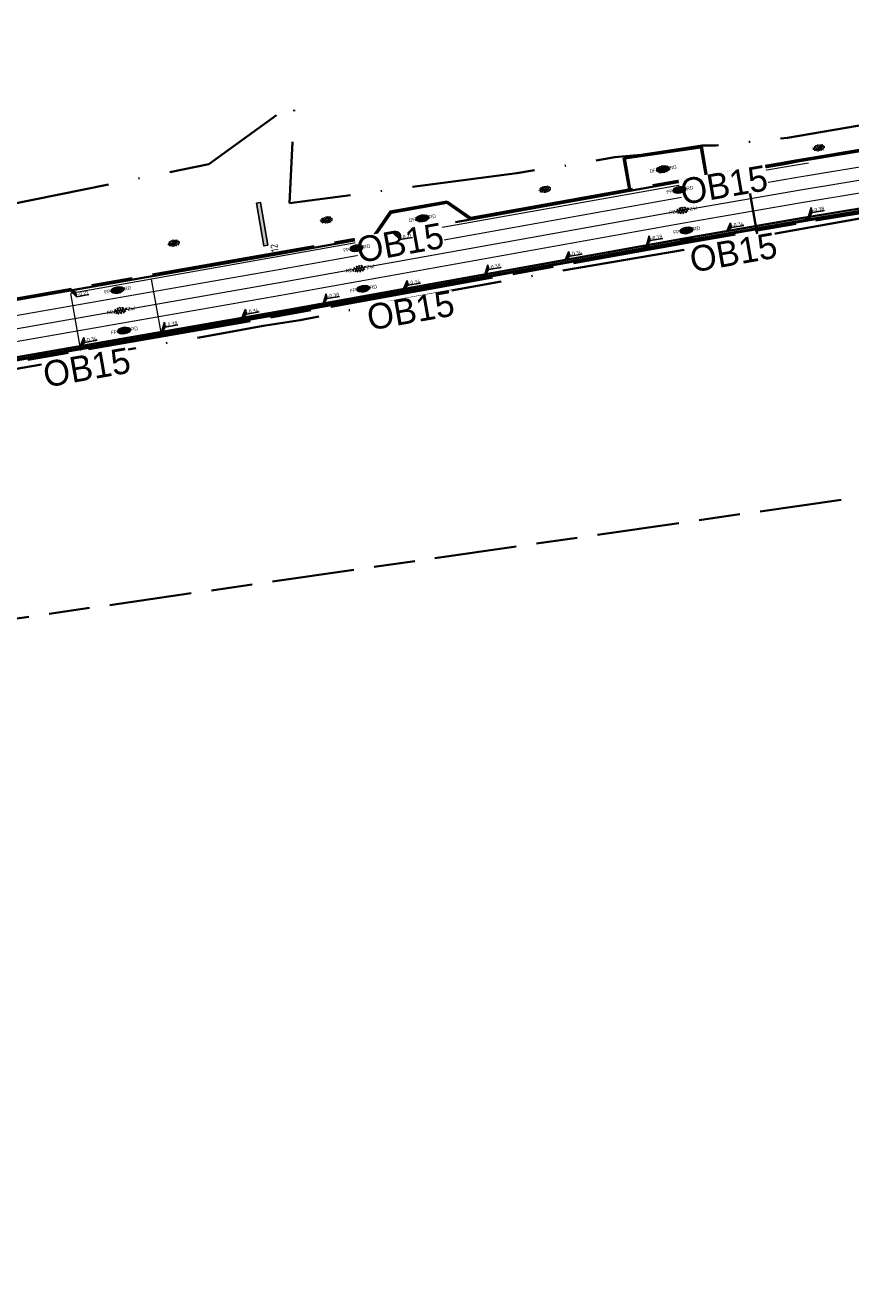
# Model space of a CAD drawing. Header units: metres. Extents: x 0 to 269924, y 0 to 933292.
# Tile 164 of 247: x 134649 to 134730, y 466502 to 466625. Entities that reach past the tile are written whole.
import ezdxf
from ezdxf import colors
from ezdxf.entities.mleader import LeaderData, LeaderLine
from ezdxf.enums import TextEntityAlignment as Align
from ezdxf.math import Vec2, Vec3

# ---------------------------------------------------------------- set-up
doc = ezdxf.new("R2018")
doc.units = ezdxf.units.M
for name, pattern in [('VH-OPSLUITBAND_100X200', [16, 8, -2, 4, -2]), ('VH-OPSLUITBAND_150X250', [24, 16, -2, 4, -2]), ('VW-1-1_STREEP', [2, 1, -1]), ('XX-HIDDEN', [4, 2, -2]), ('XX-PROJECTGRENS', [18, 12, -3, 0, -3])]:
    doc.linetypes.add(name, pattern=pattern)
for name, color, linetype, lineweight, true_color in [('B-WE-MO-ONDERZOEK_SLEUF-S', 30, 'Continuous', 25, 0xff7f00), ('N-WE-GR-GRAS-S', 7, 'Continuous', 18, 0x00a500), ('N-WE-RI-HWA_KOLK-S', 150, 'Continuous', 25, 0x007fff)]:
    doc.layers.add(name, color=color, linetype=linetype, lineweight=lineweight, true_color=true_color)
for name, color, linetype, lineweight in [('N-WE-KG-GRENS_PROJECT-G', 7, 'XX-PROJECTGRENS', 35), ('N-WE-VH-GOOT-S', 170, 'Continuous', 18), ('N-WE-VH-GOOT_STRAATBAKSTEEN-G', 170, 'Continuous', 35), ('N-WE-VH-KANTOPSLUITING-T18', 10, 'Continuous', 18), ('N-WE-VH-KANTOPSLUITING_OPSLUITBAND_100X200-G', 150, 'VH-OPSLUITBAND_100X200', 35), ('N-WE-VH-KANTOPSLUITING_OPSLUITBAND_150X250-G', 150, 'VH-OPSLUITBAND_150X250', 35), ('N-WE-VH-KANTOPSLUITING_VOORKANTBAND-G', 50, 'Continuous', 35), ('N-WE-VH-MATERIAALGRENS-G', 7, 'XX-HIDDEN', 35), ('N-WE-VH-VERHARDING-T18', 10, 'Continuous', 18), ('N-WE-VH-VERHARDING_ASFALT-S', 7, 'Continuous', 18), ('N-WE-VH-VERHARDING_STRAATBAKSTEEN-S', 7, 'Continuous', 18), ('N-WE-VW-MARKERING_LANGS_STREEP_11_010-G', 7, 'VW-1-1_STREEP', 13), ('X-XX-AL-HOOGTELABEL-S', 7, 'Continuous', 25)]:
    doc.layers.add(name, color=color, linetype=linetype, lineweight=lineweight)
doc.layers.add('X-XX-AL-HULPLIJN-G', color=30, linetype='Continuous', lineweight=18, plot=False)
doc.styles.add('NLCS-ISO', font='NLCS-ISO.ttf')
doc.styles.add('NLCS-ISO-M200-T18', font='NLCS-ISO.ttf', dxfattribs={"height": 0.36})
doc.styles.get("Standard").update_dxf_attribs({"font": 'romand.shx'})

# ---------------------------------------------------------------- blocks, each defined once
blk = doc.blocks.new('*U40')
h = blk.add_hatch(color=252)
h.dxf.hatch_style = 1
h.paths.add_polyline_path([(-3.33, -1), (17.83, -1), (17.83, 1), (-3.33, 1)])
at = {"flags": 128}
blk.add_lwpolyline([(-3.33, -1), (17.83, -1), (17.83, 1), (-3.33, 1)], close=True, dxfattribs=at)
blk = doc.blocks.new('*U141')
at = {"lineweight": 30, "flags": 106}
blk.add_attdef('OB', text='', height=0.36, dxfattribs=at).set_placement((0, 0.1), align=Align.BOTTOM_CENTER)
blk = doc.blocks.new('*U672')
for p, q in [((2.42, -1.19), (0, 0)), ((0, 0), (2.33, -3.59)), ((2.33, -3.59), (2.42, -1.19)), ((8.53, -3.82), (2.33, -3.59))]:
    blk.add_line(p, q)
blk.add_solid([(2.42, -1.19), (0, 0), (2.33, -3.59)])
at = {"style": 'NLCS-ISO'}
blk.add_attdef('...', text='', height=1.8, rotation=357.87366, dxfattribs=at).set_placement((5.41, -4.13), align=Align.BOTTOM_CENTER)
blk = doc.blocks.new('*U379')
for p, q in [((2.42, -1.19), (0, 0)), ((0, 0), (2.34, -3.59)), ((2.34, -3.59), (2.42, -1.19)), ((8.54, -3.81), (2.34, -3.59))]:
    blk.add_line(p, q)
blk.add_solid([(2.42, -1.19), (0, 0), (2.34, -3.59)])
at = {"style": 'NLCS-ISO'}
blk.add_attdef('...', text='', height=1.8, rotation=357.99995, dxfattribs=at).set_placement((5.42, -4.12), align=Align.BOTTOM_CENTER)
blk = doc.blocks.new('SVH-GOOT_SYMBOOL-SO')
at = {"color": 7, "linetype": 'Continuous'}
for p, q in [((-0.206, 2.137), (-0.206, -2.217)), ((0, 2.669), (0, -2.669)), ((0.2, 3.125), (0.2, -3.359))]:
    blk.add_line(p, q, dxfattribs=at)
at = {"style": 'NLCS-ISO'}
blk.add_attdef('MATERIAAL', text='', height=1.8, dxfattribs=at).set_placement((-1.098, 0), align=Align.MIDDLE_RIGHT)
blk.add_attdef('KLEUR', text='', height=1.8, dxfattribs=at).set_placement((1.1, 0), align=Align.MIDDLE_LEFT)
blk = doc.blocks.new('*U129')
for p, q in [((2.63, 5.01), (0, 0)), ((0, 0), (2.55, 2.62)), ((2.55, 2.62), (2.63, 5.01)), ((8.75, 2.41), (2.55, 2.62))]:
    blk.add_line(p, q)
blk.add_solid([(2.63, 5.01), (0, 0), (2.55, 2.62)])
at = {"style": 'NLCS-ISO'}
blk.add_attdef('...', text='', height=1.8, rotation=358.13779, dxfattribs=at).set_placement((5.63, 2.1), align=Align.BOTTOM_CENTER)
blk = doc.blocks.new('N-SRI-KOLK_STRAAT_450X300-SO')
h = blk.add_hatch(color=256)
h.dxf.hatch_style = 1
h.paths.add_polyline_path([(0, 0), (-1.125, 0.75), (-1.125, -0.75)])
h.paths.add_polyline_path([(1.125, -0.75), (1.125, 0.75), (0, 0)])
for p, q in [((-1.125, -0.75), (1.125, 0.75)), ((1.125, -0.75), (-1.125, 0.75))]:
    blk.add_line(p, q)
at = {"flags": 128}
blk.add_lwpolyline([(-1.125, -0.75), (1.125, -0.75), (1.125, 0.75), (-1.125, 0.75)], close=True, dxfattribs=at)
blk = doc.blocks.new('*U671')
for p, q in [((2.6, 3.66), (0, 0)), ((0, 0), (2.51, 1.26)), ((2.51, 1.26), (2.6, 3.66)), ((8.71, 1.03), (2.51, 1.26))]:
    blk.add_line(p, q)
blk.add_solid([(2.6, 3.66), (0, 0), (2.51, 1.26)])
at = {"style": 'NLCS-ISO'}
blk.add_attdef('...', text='', height=1.8, rotation=357.87366, dxfattribs=at).set_placement((5.59, 0.73), align=Align.BOTTOM_CENTER)
blk = doc.blocks.new('SVH-ASFALT_KL-SO')
at = {"ltscale": 0.1}
for p, q in [((-3.32, -0.4), (-2.47, 1.08)), ((-1.25, -1.65), (-2.73, 0.92)), ((-2.51, -1.23), (-0.92, 1.53)), ((0.09, -1.73), (-1.71, 1.38)), ((-1.45, -1.61), (0.37, 1.54)), ((1.26, -1.54), (-0.53, 1.56)), ((-0.24, -1.74), (1.52, 1.29)), ((2.29, -1.09), (0.8, 1.48)), ((1.15, -1.58), (2.49, 0.75)), ((2.91, 0.06), (2.53, 0.71)), ((-2.96, -0.91), (-3.37, -0.2))]:
    blk.add_line(p, q, dxfattribs=at)
at = {"style": 'NLCS-ISO'}
blk.add_attdef('FUNCTIE_VERHARDING', text='', height=1.8, dxfattribs=at).set_placement((-3.62, -0.09), align=Align.MIDDLE_RIGHT)
blk.add_attdef('KLEUR', text='', height=1.8, dxfattribs=at).set_placement((3.17, -0.09), align=Align.MIDDLE_LEFT)
at = {"style": 'NLCS-ISO', "flags": 1}
blk.add_attdef('FUNCTIE', text='', height=1.8, dxfattribs=at).set_placement((0.12, -3.58), align=Align.MIDDLE_CENTER)
blk = doc.blocks.new('SVH-ASFALT_FP_KL-SO')
at = {"true_color": 0xa50000}
h = blk.add_hatch(color=14, dxfattribs=at)
h.dxf.hatch_style = 1
edge = h.paths.add_edge_path()
edge.add_ellipse((0, 0), major_axis=(0.631, 0), ratio=0.525613, start_angle=0, end_angle=360)
at = {"ltscale": 0.1}
for p, q in [((-0.62, -0.06), (-0.45, 0.23)), ((-0.2, -0.31), (-0.5, 0.2)), ((-0.46, -0.23), (-0.14, 0.32)), ((0.06, -0.33), (-0.3, 0.29)), ((-0.24, -0.31), (0.12, 0.33)), ((0.3, -0.29), (-0.06, 0.33)), ((0, -0.33), (0.35, 0.28)), ((0.5, -0.2), (0.21, 0.31)), ((0.27, -0.3), (0.54, 0.17)), ((0.63, 0.03), (0.55, 0.16)), ((-0.55, -0.16), (-0.63, -0.02))]:
    blk.add_line(p, q, dxfattribs=at)
at = {"layer": 'X-XX-AL-HULPLIJN-G'}
blk.add_ellipse((0, 0), major_axis=(0.631, 0), ratio=0.525613, dxfattribs=at)
at = {"style": 'NLCS-ISO'}
blk.add_attdef('RB', text='', height=0.36, dxfattribs=at).set_placement((-0.68, 0), align=Align.MIDDLE_RIGHT)
blk.add_attdef('RD', text='', height=0.36, dxfattribs=at).set_placement((0.68, 0), align=Align.MIDDLE_LEFT)
blk = doc.blocks.new('SVH-SBS_DIKFORMAAT_ELLEBOOG_KL-SO')
h = blk.add_hatch(color=254)
edge = h.paths.add_edge_path()
edge.add_ellipse((1.09, 0.12), major_axis=(3.39, 0), ratio=0.533267, start_angle=0, end_angle=360)
for p, q in [((-2.3, 0), (-1.38, 0)), ((-2.13, 0.69), (-0.69, 0.69)), ((-1.38, 0.69), (-1.38, -1.12)), ((-1.35, 1.38), (0, 1.38)), ((-0.69, 1.38), (-0.69, -1.38)), ((0, 1.84), (0, -0.69)), ((0, 0), (2.76, 0)), ((0.69, 1.92), (0.69, 0)), ((0.69, 0.69), (3.45, 0.69)), ((1.38, 1.93), (1.38, 0.69)), ((1.38, 1.38), (3.54, 1.38)), ((2.07, 1.86), (2.07, 1.38)), ((2.76, 0.69), (2.76, -1.45)), ((3.45, 1.38), (3.45, -1.18)), ((4.14, 0.92), (4.14, -0.67)), ((4.14, 0), (4.48, 0)), ((-2.07, 0), (-2.07, -0.54)), ((-0.8, -1.38), (1.38, -1.38)), ((-0.69, -0.69), (2.07, -0.69)), ((0.69, -1.38), (0.69, -1.67)), ((1.38, -0.69), (1.38, -1.68)), ((2.07, 0), (2.07, -1.61)), ((2.76, -1.38), (2.98, -1.38)), ((3.45, -0.69), (4.12, -0.69))]:
    blk.add_line(p, q)
for centre in [(-0.35, 0.34), (0.34, 1.03), (1.03, 1.72), (1.72, 0.34), (2.41, 1.03), (3.79, 0.34), (-1.04, -0.35), (0.34, -1.04), (1.03, -0.35), (2.41, -1.04), (3.11, -0.35)]:
    blk.add_circle(centre, 0.0881)
for centre, start, end in [((-1.73, 1.03), 158.91241, 101.19023), ((1.72, -1.73), 59.09113, 132.34328)]:
    blk.add_arc(centre, 0.0881, start, end)
at = {"style": 'NLCS-ISO'}
blk.add_attdef('FORMAAT', text='', height=1.8, dxfattribs=at).set_placement((-2.3, 0.12), align=Align.MIDDLE_RIGHT)
blk.add_attdef('KLEUR', text='', height=1.8, dxfattribs=at).set_placement((4.49, 0.12), align=Align.MIDDLE_LEFT)
at = {"style": 'NLCS-ISO', "flags": 1}
blk.add_attdef('FUNCTIE', text='', height=1.8, dxfattribs=at).set_placement((0.12, -3.58), align=Align.MIDDLE_CENTER)
blk = doc.blocks.new('SGR-GRAS_01-SO')
at = {"ltscale": 0.1}
for p, q in [((-1.96, -0.07), (-1.98, 0)), ((-1.93, 0.19), (-1.93, 0.24)), ((-1.89, 0.24), (-1.92, 0.25)), ((-1.67, 0.02), (-1.6, 0.04)), ((-1.6, 0.24), (-1.65, 0.29)), ((-1.53, 0.32), (-1.6, 0.35)), ((-1.45, 0.64), (-1.52, 0.66)), ((-1.52, 0.19), (-1.44, 0.19)), ((-1.47, 0.58), (-1.48, 0.65)), ((-1.43, 0.48), (-1.35, 0.5)), ((-1.36, 0.21), (-1.43, 0.23)), ((-1.42, 0.13), (-1.36, 0.17)), ((-1.38, 0.11), (-1.32, 0.16)), ((-1.37, 0.01), (-1.38, 0.08)), ((-1.33, 0.11), (-1.33, 0.19)), ((-1.3, 0.76), (-1.32, 0.77)), ((-1.28, 0.68), (-1.28, 0.76)), ((-1.17, 0.39), (-1.23, 0.43)), ((-1.17, 0.24), (-1.22, 0.29)), ((-1.15, 0.65), (-1.21, 0.7)), ((-1.11, 0.17), (-1.04, 0.19)), ((-1.03, 0.03), (-1.1, 0.07)), ((-0.94, 0.84), (-1, 0.88)), ((-0.97, 0.51), (-0.92, 0.57)), ((-0.89, 0.5), (-0.97, 0.52)), ((-0.94, 0.19), (-0.87, 0.19)), ((-0.92, 0.42), (-0.86, 0.46)), ((-0.89, 0.81), (-0.82, 0.81)), ((-0.87, 0.66), (-0.89, 0.73)), ((-0.8, 0.06), (-0.88, 0.08)), ((-0.87, 0.62), (-0.8, 0.64)), ((-0.8, 0.47), (-0.87, 0.51)), ((-0.75, 0.24), (-0.8, 0.29)), ((-0.77, 0.09), (-0.79, 0.16)), ((-0.73, 0.65), (-0.78, 0.7)), ((-0.74, 0.03), (-0.73, 0.11)), ((-0.67, 0.11), (-0.73, 0.14)), ((-0.69, 0.61), (-0.68, 0.68)), ((-0.58, 0.92), (-0.64, 0.96)), ((-0.56, 0.92), (-0.51, 0.97)), ((-0.56, 0.32), (-0.48, 0.34)), ((-0.44, 0.55), (-0.51, 0.59)), ((-0.43, 0.78), (-0.5, 0.8)), ((-0.42, 0.71), (-0.36, 0.74)), ((-0.34, 0.35), (-0.41, 0.37)), ((-0.32, 0.24), (-0.38, 0.29)), ((-0.31, 0.19), (-0.37, 0.22)), ((-0.37, 0.19), (-0.29, 0.19)), ((-0.31, 0.65), (-0.36, 0.7)), ((-0.32, 0.81), (-0.24, 0.81)), ((-0.32, 0.77), (-0.24, 0.79)), ((-0.28, 0.73), (-0.29, 0.81)), ((-0.21, 1), (-0.27, 1.03)), ((-0.24, 0.02), (-0.17, 0.04)), ((-0.18, 0.17), (-0.19, 0.24)), ((-0.08, 0.63), (-0.14, 0.67)), ((-0.14, -0.04), (-0.14, 0.03)), ((-0.09, 0.53), (-0.09, 0.6)), ((-0.08, 0.16), (-0.03, 0.21)), ((-0.07, 0.19), (0, 0.23)), ((0.06, 0.27), (-0.01, 0.3)), ((0, 0.47), (0.07, 0.49)), ((0.1, 0.24), (0.05, 0.29)), ((0.13, 0.64), (0.06, 0.66)), ((0.07, 0.99), (0.14, 1.03)), ((0.12, 0.65), (0.07, 0.7)), ((0.22, 0.2), (0.15, 0.22)), ((0.21, 0.19), (0.28, 0.19)), ((0.29, 0.71), (0.22, 0.75)), ((0.24, 0.92), (0.31, 0.94)), ((0.26, 0.81), (0.33, 0.81)), ((0.32, 0.81), (0.3, 0.89)), ((0.31, 0.17), (0.39, 0.19)), ((0.32, 0.57), (0.38, 0.62)), ((0.42, 0.34), (0.36, 0.38)), ((0.42, 0.25), (0.4, 0.32)), ((0.43, 0.48), (0.49, 0.51)), ((0.53, 0.24), (0.47, 0.29)), ((0.54, 0.65), (0.49, 0.7)), ((0.56, -0.02), (0.49, 0.02)), ((0.5, 0.45), (0.51, 0.53)), ((0.59, 0.93), (0.52, 0.94)), ((0.55, 0.62), (0.63, 0.64)), ((0.65, 0.79), (0.58, 0.83)), ((0.68, 0.49), (0.61, 0.51)), ((0.77, 0.05), (0.7, 0.07)), ((0.78, 0.42), (0.72, 0.46)), ((0.78, 0.19), (0.86, 0.19)), ((0.83, 0.81), (0.91, 0.81)), ((0.92, 0.06), (0.85, 0.09)), ((0.87, 0.31), (0.94, 0.33)), ((0.95, 0.24), (0.9, 0.29)), ((0.91, 0.89), (0.91, 0.92)), ((0.97, 0.65), (0.91, 0.7)), ((0.93, 0.76), (0.99, 0.8)), ((1.01, 0.87), (0.95, 0.91)), ((1.01, 0.33), (1, 0.4)), ((1.15, 0.78), (1.08, 0.8)), ((1.15, 0.5), (1.08, 0.54)), ((1.1, 0.38), (1.1, 0.45)), ((1.11, 0.77), (1.18, 0.79)), ((1.24, 0.34), (1.17, 0.36)), ((1.18, 0.01), (1.26, 0.03)), ((1.21, 0.21), (1.26, 0.26)), ((1.28, 0.14), (1.22, 0.17)), ((1.28, 0.25), (1.35, 0.29)), ((1.37, 0.24), (1.32, 0.29)), ((1.39, 0.65), (1.34, 0.7)), ((1.36, 0.19), (1.43, 0.19)), ((1.42, 0.46), (1.5, 0.48)), ((1.51, 0.58), (1.44, 0.62)), ((1.64, 0.21), (1.58, 0.25)), ((1.61, 0.41), (1.59, 0.48)), ((1.69, 0.3), (1.7, 0.37)), ((1.79, 0.19), (1.72, 0.21)), ((1.74, 0.16), (1.81, 0.18)), ((1.8, 0.24), (1.75, 0.29)), ((1.93, 0.19), (1.95, 0.19)), ((-1.92, -0.16), (-1.85, -0.12)), ((-1.82, -0.08), (-1.9, -0.06)), ((-1.76, -0.13), (-1.82, -0.09)), ((-1.78, -0.3), (-1.73, -0.25)), ((-1.62, -0.5), (-1.69, -0.46)), ((-1.63, -0.57), (-1.68, -0.52)), ((-1.61, -0.17), (-1.67, -0.11)), ((-1.57, -0.44), (-1.49, -0.44)), ((-1.54, -0.66), (-1.5, -0.64)), ((-1.4, -0.05), (-1.46, -0.01)), ((-1.38, -0.46), (-1.38, -0.39)), ((-1.35, -0.28), (-1.28, -0.26)), ((-1.27, -0.23), (-1.34, -0.21)), ((-1.26, -0.42), (-1.33, -0.38)), ((-1.27, -0.56), (-1.28, -0.48)), ((-1.21, -0.57), (-1.26, -0.52)), ((-1.18, -0.67), (-1.25, -0.65)), ((-1.19, -0.17), (-1.24, -0.11)), ((-1.13, -0.78), (-1.19, -0.75)), ((-1.06, -0.39), (-1, -0.35)), ((-1.04, -0.58), (-0.97, -0.57)), ((-0.99, -0.44), (-0.92, -0.44)), ((-0.9, -0.34), (-0.96, -0.3)), ((-0.9, -0.65), (-0.84, -0.6)), ((-0.84, -0.94), (-0.85, -0.93)), ((-0.78, -0.57), (-0.84, -0.52)), ((-0.76, -0.7), (-0.83, -0.67)), ((-0.76, -0.17), (-0.82, -0.11)), ((-0.8, -0.13), (-0.73, -0.11)), ((-0.71, -0.38), (-0.79, -0.36)), ((-0.79, -0.54), (-0.78, -0.46)), ((-0.72, -0.89), (-0.65, -0.87)), ((-0.71, -0.9), (-0.64, -0.86)), ((-0.62, -0.82), (-0.7, -0.8)), ((-0.67, -0.48), (-0.69, -0.4)), ((-0.53, -0.26), (-0.6, -0.22)), ((-0.58, -0.99), (-0.59, -0.97)), ((-0.57, -0.1), (-0.5, -0.06)), ((-0.49, -0.25), (-0.44, -0.19)), ((-0.48, -0.44), (-0.41, -0.42)), ((-0.4, -0.63), (-0.46, -0.59)), ((-0.38, -0.98), (-0.43, -0.93)), ((-0.42, -0.44), (-0.34, -0.44)), ((-0.36, -0.57), (-0.41, -0.52)), ((-0.34, -0.17), (-0.39, -0.11)), ((-0.26, -0.99), (-0.33, -0.95)), ((-0.25, -0.09), (-0.32, -0.07)), ((-0.17, -0.18), (-0.24, -0.14)), ((-0.16, -0.53), (-0.23, -0.51)), ((-0.21, -0.61), (-0.15, -0.58)), ((-0.19, -0.62), (-0.19, -0.54)), ((-0.17, -0.74), (-0.1, -0.72)), ((-0.07, -0.97), (-0.14, -0.95)), ((-0.04, -0.55), (-0.1, -0.51)), ((-0.08, -0.4), (-0.09, -0.32)), ((-0.01, -1.01), (0.04, -0.95)), ((0.05, -0.98), (0, -0.93)), ((0.07, -0.57), (0.01, -0.52)), ((0.02, -0.96), (0.01, -0.89)), ((0.08, -0.17), (0.03, -0.11)), ((0.1, -0.91), (0.03, -0.88)), ((0.07, -0.29), (0.14, -0.27)), ((0.19, -0.1), (0.13, -0.06)), ((0.16, -0.44), (0.23, -0.44)), ((0.17, -1.04), (0.22, -1.02)), ((0.31, -0.24), (0.24, -0.22)), ((0.33, -0.47), (0.26, -0.43)), ((0.29, -0.33), (0.35, -0.29)), ((0.4, -0.68), (0.32, -0.66)), ((0.39, -0.6), (0.45, -0.55)), ((0.39, -0.59), (0.46, -0.57)), ((0.4, -0.69), (0.41, -0.62)), ((0.46, -0.83), (0.4, -0.8)), ((0.47, -0.98), (0.42, -0.93)), ((0.49, -0.57), (0.44, -0.52)), ((0.45, -0.12), (0.46, -0.05)), ((0.51, -0.17), (0.45, -0.11)), ((0.52, -0.32), (0.5, -0.24)), ((0.62, -0.88), (0.6, -0.81)), ((0.63, -0.14), (0.7, -0.12)), ((0.69, -0.39), (0.62, -0.35)), ((0.64, -0.84), (0.71, -0.81)), ((0.7, -0.89), (0.77, -0.88)), ((0.73, -0.44), (0.81, -0.44)), ((0.82, -0.76), (0.76, -0.72)), ((0.78, -0.04), (0.85, 0)), ((0.86, -0.39), (0.79, -0.37)), ((0.8, -0.19), (0.85, -0.14)), ((0.86, -0.94), (0.84, -0.93)), ((0.91, -0.57), (0.86, -0.52)), ((0.93, -0.17), (0.88, -0.11)), ((0.95, -0.83), (0.88, -0.81)), ((0.94, -0.44), (1.01, -0.42)), ((1.05, -0.31), (0.99, -0.27)), ((1, -0.77), (1, -0.7)), ((1.05, -0.2), (1.05, -0.12)), ((1.11, -0.24), (1.1, -0.16)), ((1.19, -0.68), (1.12, -0.64)), ((1.14, -0.56), (1.21, -0.52)), ((1.21, -0.8), (1.2, -0.73)), ((1.33, -0.1), (1.26, -0.08)), ((1.26, -0.75), (1.33, -0.73)), ((1.34, -0.57), (1.29, -0.52)), ((1.36, -0.17), (1.3, -0.11)), ((1.31, -0.44), (1.38, -0.44)), ((1.42, -0.23), (1.35, -0.19)), ((1.42, -0.54), (1.35, -0.52)), ((1.55, -0.6), (1.49, -0.56)), ((1.5, -0.29), (1.57, -0.27)), ((1.64, -0.27), (1.65, -0.2)), ((1.64, -0.27), (1.7, -0.23)), ((1.68, -0.55), (1.74, -0.5)), ((1.71, -0.16), (1.69, -0.09)), ((1.78, -0.15), (1.71, -0.11)), ((1.71, -0.52), (1.71, -0.52)), ((1.78, -0.17), (1.73, -0.11)), ((1.88, -0.25), (1.81, -0.23))]:
    blk.add_line(p, q, dxfattribs=at)
at = {"ltscale": 0.1, "style": 'NLCS-ISO'}
blk.add_attdef('TYPE', text='', height=0.5, dxfattribs=at).set_placement((3.47, -0.02), align=Align.MIDDLE_CENTER)

msp = doc.modelspace()

# ---------------------------------------------------------------- linework, layer by layer
at = {"layer": 'N-WE-KG-GRENS_PROJECT-G', "flags": 128}
msp.add_lwpolyline([(133942.152, 466524.013), (133955.533, 466522.507), (133956.145, 466521.626), (133962.811, 466521.355), (133963.543, 466522.67), (133965.054, 466522.563), (133965.551, 466521.193), (133981.5, 466520.334), (133981.565, 466520.896), (133982.028, 466520.86), (133994.134, 466520.33), (133994.151, 466519.671), (134009.067, 466519.478), (134013.911, 466519.512), (134027.732, 466519.636), (134028.693, 466519.554), (134034.796, 466519.611), (134050.86, 466519.659), (134068.501, 466520.152), (134071.254, 466520.237), (134077.26, 466520.692), (134094.041, 466522.635), (134101.385, 466523.282), (134101.428, 466523.91), (134128.995, 466527.092), (134141.938, 466528.627), (134148.421, 466529.392), (134148.476, 466529.087), (134157.108, 466530.24), (134157.762, 466530.339), (134157.953, 466529.076), (134163.706, 466529.946), (134172.69, 466531.055), (134201.838, 466535.069), (134202.197, 466534.878), (134203.304, 466535.042), (134208.161, 466535.722), (134214.682, 466536.673), (134215.15, 466536.846), (134235.766, 466539.754), (134239.587, 466540.449), (134251.117, 466542.218), (134251.536, 466542.09), (134264.479, 466543.833), (134264.487, 466544.317), (134273.56, 466545.641), (134273.608, 466545.287), (134285.679, 466546.863), (134299.118, 466548.971), (134309.192, 466550.345), (134329.805, 466553.659), (134341.526, 466555.206), (134346.97, 466556.112), (134351.977, 466556.025), (134358.949, 466556.887), (134359.186, 466557.313), (134365.426, 466557.917), (134389.225, 466560.758), (134395.395, 466561.519), (134400.633, 466562.019), (134418.638, 466563.907), (134426.404, 466566.343), (134432.472, 466567.14), (134437.532, 466567.422), (134444.848, 466568.25), (134448.277, 466568.388), (134484.594, 466572.762), (134486.539, 466572.966), (134490.599, 466573.546), (134498.499, 466574.536), (134514.318, 466576.701), (134542.397, 466581.367), (134546.702, 466582.122), (134551.593, 466582.441), (134551.871, 466583.179), (134557.906, 466584.406), (134558.276, 466584.115), (134567.36, 466586.004), (134582.717, 466588.715), (134583.108, 466588.972), (134590.444, 466590.398), (134630.038, 466598.271), (134633.264, 466598.923), (134632.087, 466604.993), (134646.051, 466607.537), (134647.414, 466607.429), (134666.972, 466611.405), (134675.342, 466617.463), (134674.819, 466607.593), (134696.995, 466610.537), (134702.172, 466611.327), (134706.525, 466612.071), (134709.085, 466612.323), (134712.087, 466612.776), (134715, 466613.203), (134716.349, 466613.229), (134723.364, 466613.968), (134738.981, 466616.639), (134746.062, 466617.28), (134746.09, 466616.641), (134760.121, 466618.861), (134759.993, 466619.829), (134768.446, 466621.137), (134784.615, 466623.738), (134787.541, 466625.072), (134796.772, 466626.479), (134796.899, 466625.715), (134813.878, 466628.545), (134820.226, 466629.584), (134847.68, 466634.234), (134881.79, 466639.204), (134881.926, 466639.532), (134884.43, 466640.009), (134893.797, 466641.711), (134903.085, 466643.328), (134904.138, 466643.527), (134920.265, 466646.374), (134921.332, 466646.578), (134937.367, 466649.518), (134938.501, 466649.708), (134961.555, 466654.096), (134967.764, 466655.262), (134974.722, 466656.563), (134984.23, 466658.491), (134992.023, 466659.998), (134995.809, 466660.766), (135000.442, 466661.693), (135009.695, 466663.648), (135010.659, 466663.869), (135018.832, 466665.618), (135021.92, 466666.314), (135034.093, 466668.943), (135034.161, 466668.769), (135043.8, 466670.832), (135059.084, 466674.02), (135068.771, 466676.078), (135083.089, 466679.034), (135091.902, 466680.993), (135097.488, 466682.166), (135104.831, 466683.651), (135116.534, 466686.231), (135119.892, 466686.792), (135126.3, 466688.013), (135127.347, 466688.196), (135130.448, 466688.891), (135135.602, 466689.887), (135140.19, 466691.518), (135166.592, 466696.94), (135182.368, 466700.724), (135201.902, 466704.748), (135203.941, 466705.082), (135209.867, 466705.957), (135217.801, 466707.782), (135228.821, 466709.933), (135242.391, 466712.598), (135277.698, 466719.723), (135279.457, 466720.111), (135279.55, 466721.578), (135288.178, 466723.073), (135350.963, 466735.305), (135501.986, 466763.685), (135501.162, 466761.839), (135525.132, 466766.833), (135533.639, 466768.672), (135569.042, 466775.188), (135582.767, 466777.378), (135584.022, 466777.634), (135585.675, 466776.264, 0.0191796), (135652.451, 466792.01), (135652.891, 466793.457), (135660.981, 466795.919), (135661.574, 466796.074), (135664.481, 466796.836), (135665.946, 466796.651), (135673.558, 466799.328), (135680.977, 466801.739), (135687.276, 466804.201), (135692.547, 466806.295), (135705.432, 466809.743), (135712.094, 466810.706), (135728.145, 466817.035), (135760.285, 466825.832), (135773.458, 466829.179), (135789.116, 466834.08), (135813.029, 466842.892), (135823.352, 466846.718), (135839.426, 466852.91), (135860.96, 466860.89), (135867.928, 466863.26), (135895.199, 466872.784), (135899.312, 466861.8), (135873.359, 466852.082), (135873.188, 466848.843), (135867.814, 466846.669), (135856.104, 466842.036), (135847.253, 466838.505), (135830.033, 466832.514), (135818.854, 466828.652), (135812.865, 466826.949), (135808.959, 466825.804), (135805.053, 466824.658), (135770.731, 466814.307), (135766.971, 466812.016), (135761.879, 466808.079), (135757.591, 466807.133), (135743.839, 466803.566), (135724.075, 466798.35), (135721.275, 466798.229), (135720.422, 466801.401), (135715.133, 466799.834), (135698.553, 466794.754), (135698.279, 466793.693), (135686.038, 466790.352), (135686.038, 466789.248), (135686.038, 466787.562), (135681.985, 466786.092), (135677.719, 466785.319), (135623.458, 466770.711), (135607.41, 466767.662), (135584.355, 466763.142), (135577.091, 466761.475), (135570.47, 466760.803), (135524.714, 466753.103), (135522.642, 466752.878), (135515.666, 466751.661), (135498.388, 466748.218), (135460.498, 466741.759), (135438.515, 466737.953), (135402.134, 466731.048), (135401.842, 466732.671), (135396.111, 466731.637), (135390.927, 466730.659), (135374.008, 466727.423), (135342.463, 466720.896), (135337.831, 466720.249), (135332.781, 466719.412), (135316.41, 466716.549), (135312.764, 466716.512), (135301.04, 466714.003), (135296.667, 466713.077), (135288.078, 466711.338), (135288.031, 466710.414), (135288.066, 466708.643), (135283.612, 466707.738), (135244.114, 466700.084), (135242.59, 466702.114), (135218.779, 466697.088), (135216.4, 466696.736), (135207.126, 466694.996), (135197.842, 466693.22), (135196.987, 466690.777), (135188.214, 466689.009), (135186.218, 466690.919), (135157.953, 466685.339), (135157.545, 466682.623), (135152.388, 466681.564), (135151.517, 466683.806), (135135.729, 466680.62), (135134.464, 466677.149), (135128.184, 466675.854), (135125.788, 466678.571), (135109.606, 466675.114), (135107.871, 466673.543), (135107.871, 466672.134), (135099.469, 466670.442), (135080.265, 466666.625), (135079.406, 466666.151), (135069.61, 466664.202), (135057.638, 466661.759), (135035.803, 466657.155), (135033.723, 466658.689), (135013.618, 466654.679), (135014.198, 466652.086), (135012.612, 466651.731), (135012.176, 466654.16), (134999.525, 466651.581), (134981.058, 466648.065), (134978.74, 466647.609), (134978.586, 466647.723), (134973.29, 466646.777), (134967.912, 466645.754), (134966.071, 466645.409), (134952.75, 466642.776), (134952.592, 466643.577), (134951.246, 466643.315), (134944.955, 466642.097), (134940.872, 466641.345), (134939.907, 466640.789), (134925.329, 466637.906), (134925.171, 466637.877), (134925.333, 466636.966), (134925.553, 466635.733), (134922.159, 466635.157), (134921.983, 466636.201), (134920.712, 466635.973), (134906.644, 466633.431), (134906.509, 466633.768), (134899.927, 466632.517), (134896.041, 466630.574), (134862.297, 466626.202), (134861.423, 466623.924), (134854.723, 466622.819), (134853.222, 466624.597), (134834.721, 466621.381), (134818.755, 466618.638), (134803.128, 466616.182), (134801.097, 466614.744), (134787.48, 466613.242), (134768.983, 466610.888), (134755.14, 466609.258), (134754.957, 466609.237), (134754.786, 466610.217), (134731.872, 466606.359), (134713.4, 466603.055), (134699.607, 466600.717), (134685.428, 466598.156), (134675.878, 466596.194), (134672.276, 466595.656), (134668.91, 466595.016), (134645.926, 466591.058), (134638.577, 466590.001), (134611.474, 466584.899), (134601.717, 466583.131), (134600.6, 466582.901), (134592.762, 466581.44), (134575.118, 466578.109), (134569.726, 466577.127), (134558.057, 466574.923), (134547.369, 466573.132), (134538.23, 466571.522), (134531.355, 466570.551), (134524.272, 466569.346), (134519.026, 466568.326), (134515.39, 466567.719), (134505.384, 466563.341), (134500.986, 466562.643), (134495.881, 466561.909), (134495.823, 466562.312), (134492.204, 466563.642), (134484.398, 466562.518), (134478.905, 466561.786), (134469.843, 466560.533), (134464.536, 466559.742), (134456.919, 466558.745), (134448.033, 466557.687), (134433.208, 466556.61), (134412.104, 466554.577), (134407.553, 466554.101), (134387.467, 466551.741), (134381.785, 466550.955), (134364.962, 466548.659), (134360.191, 466548.481), (134354.944, 466547.628), (134324.113, 466542.837), (134319.685, 466541.923), (134312.466, 466540.844), (134307.061, 466539.9), (134305.527, 466540.739), (134283.993, 466537.831), (134278.004, 466536.268), (134260.392, 466533.941), (134253.899, 466532.65), (134244.867, 466531.618), (134227.961, 466528.835), (134196.876, 466524.748), (134191.294, 466524.652), (134189.441, 466519.487), (134180.543, 466523.251), (134138.079, 466517.961), (134135.279, 466517.668), (134120.646, 466515.791), (134115.858, 466514.998), (134094.415, 466512.788), (134094.483, 466512.133), (134077.905, 466510.692), (134056.132, 466509.19), (134043.898, 466509.02), (134033.049, 466509.242), (134023.923, 466509.529), (134011.048, 466510.262), (134011.12, 466510.989), (133978.031, 466511.971), (133977.492, 466511.386), (133976.525, 466511.415), (133970.93, 466511.61), (133940.859, 466512.853), (133936.339, 466513.04), (133926.354, 466513.566), (133918.767, 466513.929), (133914.845, 466514.016), (133909.555, 466514.279), (133907.78, 466514.373), (133898.183, 466514.701), (133889.291, 466514.99), (133877.411, 466515.387), (133865.169, 466516.189), (133858.598, 466516.511), (133853.557, 466516.784), (133840.824, 466517.534), (133833.647, 466517.757), (133833.706, 466517.421), (133832.853, 466517.458), (133826.979, 466517.575), (133808.076, 466518.296), (133803.308, 466518.179), (133802.56, 466518.555), (133780.072, 466520.153), (133779.6, 466519.291), (133774.066, 466519.538), (133773.735, 466520.559), (133740.527, 466522.642), (133713.376, 466524.159), (133705.703, 466524.636), (133705.709, 466526.266), (133685.059, 466527.583), (133660.563, 466529.253), (133639.129, 466529.346), (133622.453, 466530.286), (133616.388, 466530.543), (133614.494, 466530.624), (133604.393, 466531.597), (133597.464, 466531.465), (133574.3, 466531.955), (133566.695, 466531.543), (133561.32, 466531.616), (133554.142, 466531.627), (133545.309, 466531.719), (133535.509, 466531.795), (133530.483, 466531.897), (133499.098, 466532.845), (133498.91, 466530.624), (133497.604, 466522.359), (133448.566, 466524.379), (133448.421, 466522.59), (133414.567, 466524.034), (133414.497, 466533.241), (133401.904, 466533.723), (133353.812, 466535.745), (133352.26, 466536.139), (133333.107, 466536.524), (133333.343, 466545.829), (133369.152, 466544.714), (133381.325, 466544.396), (133400.699, 466543.637), (133404.005, 466543.551), (133435.456, 466542.61), (133435.456, 466542.277), (133451.526, 466541.628), (133467.883, 466541.235), (133477.659, 466542.034), (133509.103, 466541.442), (133515.138, 466541.284), (133519.939, 466540.992), (133525.525, 466540.798), (133532.518, 466540.097), (133548.147, 466539.778), (133548.297, 466540.601), (133555.22, 466540.722), (133564.265, 466540.558), (133565.06, 466540.188), (133570.074, 466540.025), (133574.07, 466539.875), (133576.623, 466539.795), (133577.163, 466540.007), (133601.21, 466539.677), (133602.809, 466541.635), (133610.483, 466541.448), (133611.878, 466539.353), (133618.8, 466539.154), (133622.331, 466538.943), (133622.362, 466539.485), (133627.247, 466539.274), (133627.305, 466538.709), (133642.487, 466537.733), (133654.92, 466537.235), (133674.71, 466536.649), (133674.766, 466536.962), (133682.638, 466536.639), (133685.084, 466535.631), (133701.924, 466534.36), (133703.6, 466534.856), (133708.504, 466534.396), (133731.895, 466532.391), (133737.992, 466531.942), (133749.854, 466530.901), (133752.15, 466530.77), (133756.921, 466530.655), (133767.535, 466530.109), (133779.853, 466530.016), (133787.77, 466529.934), (133810.905, 466528.967), (133832.384, 466528.238), (133837.192, 466527.837), (133897.841, 466525.036)], format="xyb", close=True, dxfattribs=at)
at = {"layer": 'N-WE-VH-GOOT_STRAATBAKSTEEN-G'}
msp.add_lwpolyline([(134357.852, 466549.495), (134370.346, 466550.938), (134396.651, 466554.098), (134410.847, 466555.614), (134423.632, 466556.946), (134434.654, 466558.051), (134460.746, 466560.816), (134480.43, 466563.319), (134486.789, 466564.194), (134497.026, 466565.857), (134611.249, 466586.003), (134638.592, 466590.9), (134674.683, 466597.217), (134713.471, 466604.18), (134725.086, 466606.188), (134795.017, 466617.741), (134824.08, 466622.978), (134840.473, 466625.76)], dxfattribs=at)
at = {"layer": 'N-WE-VH-KANTOPSLUITING_OPSLUITBAND_100X200-G'}
for points in [[(134707.921, 466608.924), (134707.386, 466612.02), (134715.004, 466613.15), (134715.503, 466610.265)], [(134720.412, 466604.623), (134719.373, 466610.481)], [(134514.807, 466547.918), (134753.615, 466582.31)]]:
    msp.add_lwpolyline(points, dxfattribs=at)
at = {"layer": 'N-WE-VH-KANTOPSLUITING_OPSLUITBAND_150X250-G', "flags": 128}
for points in [[(134692.514, 466606.158), (134712.491, 466609.745), (134713.576, 466609.932), (134723.059, 466611.571), (134724.144, 466611.759), (134794.069, 466623.311), (134821.763, 466627.504), (134827.175, 466628.423)], [(134513.437, 466568.295), (134611.328, 466585.56), (134638.67, 466590.457), (134674.762, 466596.774), (134713.549, 466603.737), (134725.161, 466605.744), (134795.094, 466617.298), (134824.157, 466622.535), (134828.101, 466623.204)], [(134683.041, 466604.458), (134684.656, 466606.78), (134690.192, 466607.773), (134692.514, 466606.158)], [(134496.042, 466571.421), (134610.261, 466591.566), (134637.606, 466596.464), (134673.697, 466602.78), (134683.041, 466604.458)]]:
    msp.add_lwpolyline(points, dxfattribs=at)
at = {"layer": 'N-WE-VH-KANTOPSLUITING_VOORKANTBAND-G', "flags": 128}
for points in [[(134850.335, 466632.201), (134821.787, 466627.356), (134794.093, 466623.163), (134724.169, 466611.611), (134723.024, 466611.413), (134713.662, 466609.795), (134712.517, 466609.597), (134692.479, 466606)], [(134708.019, 466608.941), (134707.502, 466611.936), (134714.922, 466613.037), (134715.405, 466610.248)], [(134683.128, 466604.321), (134684.744, 466606.643), (134690.157, 466607.615), (134692.479, 466606)]]:
    msp.add_lwpolyline(points, dxfattribs=at)
for points in [[(133803.121, 466520.885, 0.0043398), (133941.56, 466514.808, 0.0213905), (134085.345, 466513.838, 0.0187246), (134137.927, 466519.147, 0.0074005), (134227.492, 466531.166), (134342.26, 466547.251), (134357.844, 466549.192), (134370.381, 466550.64), (134396.685, 466553.8), (134410.879, 466555.316), (134423.662, 466556.648), (134434.337, 466557.718), (134443.187, 466558.654), (134460.781, 466560.518), (134480.47, 466563.022), (134486.834, 466563.897), (134497.076, 466565.562), (134611.302, 466585.708), (134638.644, 466590.605), (134674.736, 466596.922), (134713.523, 466603.885), (134725.136, 466605.892), (134795.068, 466617.445), (134824.131, 466622.682)], [(134683.128, 466604.321), (134673.723, 466602.633), (134637.633, 466596.316), (134610.287, 466591.418), (134496.107, 466571.28), (134485.974, 466569.633), (134479.709, 466568.772), (134476.477, 466568.361), (134460.109, 466566.28), (134456.131, 466565.858), (134444.999, 466564.678), (134435.552, 466563.677), (134434.09, 466563.522), (134423.072, 466562.418), (134410.27, 466561.084), (134396.031, 466559.563), (134369.703, 466556.401), (134357.153, 466554.951), (134341.499, 466553.001), (134226.661, 466536.907, -0.0074072), (134137.185, 466524.9, -0.0187166), (134085.057, 466519.632, -0.0213849), (133941.805, 466520.603, -0.0024761), (133862.862, 466523.773)]]:
    msp.add_lwpolyline(points, format="xyb", dxfattribs=at)
at = {"layer": 'N-WE-VH-MATERIAALGRENS-G'}
msp.add_lwpolyline([(134683.128, 466604.321), (134692.479, 466606)], dxfattribs=at)
at = {"layer": 'N-WE-VW-MARKERING_LANGS_STREEP_11_010-G', "ltscale": 5, "const_width": 0.1, "flags": 128}
for points in [[(134188.618, 466529.958, 0.0031692), (134226.876, 466535.422), (134341.696, 466551.514), (134357.332, 466553.461), (134369.878, 466554.911), (134396.2, 466558.072), (134410.427, 466559.592), (134423.225, 466560.926), (134434.244, 466562.03), (134460.283, 466564.79), (134479.881, 466567.281), (134486.196, 466568.15), (134496.358, 466569.801), (134610.549, 466589.941), (134637.894, 466594.839), (134673.985, 466601.156), (134712.777, 466608.12), (134724.419, 466610.132), (134794.327, 466621.681), (134822.025, 466625.875), (134823.523, 466626.129)], [(134823.824, 466624.456), (134823.821, 466624.456), (134794.762, 466619.219), (134724.836, 466607.667), (134713.211, 466605.657), (134674.422, 466598.694), (134638.33, 466592.377), (134610.987, 466587.48), (134496.776, 466567.336), (134486.567, 466565.677), (134480.258, 466564.809), (134460.572, 466562.306), (134434.5, 466559.543), (134423.479, 466558.438), (134410.69, 466557.106), (134396.482, 466555.588), (134370.171, 466552.428), (134357.63, 466550.979), (134342.023, 466549.036), (134227.234, 466532.948, -0.0031692), (134188.945, 466527.479)]]:
    msp.add_lwpolyline(points, format="xyb", dxfattribs=at)
at = {"layer": 'X-XX-AL-HULPLIJN-G'}
for points in [[(134357.537, 466552.227), (134370.024, 466553.67), (134396.341, 466556.83), (134410.559, 466558.349), (134423.352, 466559.682), (134434.372, 466560.787), (134460.428, 466563.548), (134480.069, 466566.045), (134486.382, 466566.913), (134496.567, 466568.569), (134610.768, 466588.711), (134638.112, 466593.608), (134674.203, 466599.925), (134712.994, 466606.888), (134724.628, 466608.899), (134794.587, 466620.457), (134840.079, 466628.077)], [(134638.708, 466590.768), (134674.71, 466597.069), (134713.497, 466604.032), (134725.111, 466606.04), (134795.043, 466617.593), (134824.106, 466622.83)], [(134725.413, 466611.506), (134719.395, 466610.485), (134716.055, 466609.893), (134653.515, 466598.805)], [(134662.378, 466594.638), (134661.392, 466600.201)], [(134654.501, 466593.241), (134653.515, 466598.805)]]:
    msp.add_lwpolyline(points, dxfattribs=at)

# ---------------------------------------------------------------- block references
at = {"layer": 'B-WE-MO-ONDERZOEK_SLEUF-S'}
ref = msp.add_blockref('*U40', (134672.418, 466604.118), dxfattribs=dict(at, xscale=0.2000000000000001, yscale=0.2000000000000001, zscale=0.2000000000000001, rotation=99.96662105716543))
ref.add_attrib('NR', '12', (134673.772, 466602.908), dxfattribs={"layer": '0', "height": 0.7, "rotation": 99.96662, "style": 'NLCS-ISO'})
at = {"layer": 'N-WE-GR-GRAS-S', "xscale": 0.2999999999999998, "yscale": 0.2999999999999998, "zscale": 0.2999999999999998, "rotation": 10}
for p in [(134726.428, 466612.986), (134699.739, 466608.933), (134678.446, 466605.957), (134663.578, 466603.699)]:
    msp.add_blockref('SGR-GRAS_01-SO', p, dxfattribs=at)
at = {"layer": 'N-WE-RI-HWA_KOLK-S', "xscale": 0.2, "yscale": 0.2, "zscale": 0.2}
for p, rotation in [((134725.351, 466606.079), 9.381150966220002), ((134709.589, 466603.331), 10.17727217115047), ((134693.84, 466600.504), 10.17727217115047), ((134678.092, 466597.677), 10.17727217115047), ((134662.334, 466594.903), 9.9276317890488)]:
    msp.add_blockref('N-SRI-KOLK_STRAAT_450X300-SO', p, dxfattribs=dict(at, rotation=rotation))
at = {"layer": 'N-WE-VH-GOOT-S', "xscale": 0.2, "yscale": 0.2, "zscale": 0.2, "rotation": 100.0539250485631}
for p in [(134713.524, 466604.037), (134682.071, 466598.391), (134650.512, 466592.834)]:
    msp.add_blockref('SVH-GOOT_SYMBOOL-SO', p, dxfattribs=at)
at = {"layer": 'N-WE-VH-KANTOPSLUITING-T18'}
ref = msp.add_blockref('*U141', (134712.753, 466609.79), dxfattribs=dict(at, rotation=9.806033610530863))
lines = msp.add_mtext('OB15', dxfattribs={"layer": '0', "insert": (134712.736, 466609.888), "char_height": 2.5, "attachment_point": 1, "rotation": 9.80603, "bg_fill": 3, "box_fill_scale": 1, "bg_fill_color": 256, "bg_fill_transparency": 0})
ref.add_attrib('OB', '', (134712.736, 466609.888), dxfattribs={"flags": 6}).embed_mtext(lines)
ref = msp.add_blockref('*U141', (134681.194, 466604.126), dxfattribs=dict(at, rotation=10.17727217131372))
lines = msp.add_mtext('OB15', dxfattribs={"layer": '0', "insert": (134681.177, 466604.225), "char_height": 2.5, "attachment_point": 1, "rotation": 10.17727, "bg_fill": 3, "box_fill_scale": 1, "bg_fill_color": 256, "bg_fill_transparency": 0})
ref.add_attrib('OB', '', (134681.177, 466604.225), dxfattribs={"flags": 40}).embed_mtext(lines)
ref = msp.add_blockref('*U141', (134713.674, 466603.19), dxfattribs=dict(at, rotation=10.05392505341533))
lines = msp.add_mtext('OB15', dxfattribs={"layer": '0', "insert": (134713.657, 466603.289), "char_height": 2.5, "attachment_point": 1, "rotation": 10.05393, "bg_fill": 3, "box_fill_scale": 1, "bg_fill_color": 256, "bg_fill_transparency": 0})
ref.add_attrib('OB', '', (134713.657, 466603.289), dxfattribs={"flags": 8}).embed_mtext(lines)
ref = msp.add_blockref('*U141', (134682.221, 466597.544), dxfattribs=dict(at, rotation=10.05392505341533))
lines = msp.add_mtext('OB15', dxfattribs={"layer": '0', "insert": (134682.204, 466597.643), "char_height": 2.5, "attachment_point": 1, "rotation": 10.05393, "bg_fill": 3, "box_fill_scale": 1, "bg_fill_color": 256, "bg_fill_transparency": 0})
ref.add_attrib('OB', '', (134682.204, 466597.643), dxfattribs={"flags": 8}).embed_mtext(lines)
ref = msp.add_blockref('*U141', (134650.662, 466591.987), dxfattribs=dict(at, rotation=10.05392505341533))
lines = msp.add_mtext('OB15', dxfattribs={"layer": '0', "insert": (134650.644, 466592.086), "char_height": 2.5, "attachment_point": 1, "rotation": 10.05393, "bg_fill": 3, "box_fill_scale": 1, "bg_fill_color": 256, "bg_fill_transparency": 0})
ref.add_attrib('OB', '', (134650.644, 466592.086), dxfattribs={"flags": 8}).embed_mtext(lines)
at = {"layer": 'N-WE-VH-VERHARDING_ASFALT-S'}
for p, rotation in [((134712.839, 466608.893), 10.17671877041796), ((134713.511, 466604.949), 10.17671877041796), ((134681.356, 466603.207), 9.927078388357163), ((134658.061, 466599.13), 9.927078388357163), ((134682.011, 466599.261), 9.927078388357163), ((134658.716, 466595.184), 9.927078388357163)]:
    msp.add_blockref('SVH-ASFALT_FP_KL-SO', p, dxfattribs=dict(at, rotation=rotation)).add_auto_attribs({'RD': 'RD', 'RB': 'FP'})
at = {"layer": 'N-WE-VH-VERHARDING_ASFALT-S', "xscale": 0.2, "yscale": 0.2, "zscale": 0.2}
for p, rotation in [((134713.192, 466606.924), 10.17727217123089), ((134681.701, 466601.237), 9.927631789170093), ((134658.406, 466597.16), 9.927631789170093)]:
    msp.add_blockref('SVH-ASFALT_KL-SO', p, dxfattribs=dict(at, rotation=rotation)).add_auto_attribs({'FUNCTIE_VERHARDING': 'RB', 'KLEUR': 'ZW'})
at = {"layer": 'N-WE-VH-VERHARDING_STRAATBAKSTEEN-S', "xscale": 0.2000000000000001, "yscale": 0.2000000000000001, "zscale": 0.2000000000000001}
for p, rotation in [((134711.004, 466610.854), 9.63254092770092), ((134687.544, 466606.067, -0.271), 9.632540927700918)]:
    msp.add_blockref('SVH-SBS_DIKFORMAAT_ELLEBOOG_KL-SO', p, dxfattribs=dict(at, rotation=rotation)).add_auto_attribs({'FORMAAT': 'DF', 'KLEUR': 'RD'})
at = {"layer": 'X-XX-AL-HOOGTELABEL-S', "xscale": 0.2000000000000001, "yscale": 0.2000000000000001, "zscale": 0.2000000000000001}
for name, p, rotation, values in [('*U129', (134725.351, 466606.079), 11.24336488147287, {'...': '-0.38'}), ('*U671', (134717.456, 466604.869), 11.93237776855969, {'...': '-0.34'}), ('*U379', (134684.976, 466604.653), 12.0539759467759, {'...': '-0.21'}), ('*U129', (134709.589, 466603.331), 12.03948608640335, {'...': '-0.38'}), ('*U671', (134701.702, 466602.067), 12.30361632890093, {'...': '-0.34'}), ('*U129', (134693.84, 466600.504), 12.03948608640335, {'...': '-0.38'}), ('*U672', (134653.465, 466599.087), 12.0539759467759, {'...': '-0.21'}), ('*U671', (134685.954, 466599.24), 12.30361632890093, {'...': '-0.34'}), ('*U129', (134678.092, 466597.677), 12.03948608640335, {'...': '-0.38'}), ('*U671', (134670.203, 466596.433), 12.0539759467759, {'...': '-0.34'}), ('*U129', (134662.334, 466594.903), 11.78984570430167, {'...': '-0.38'}), ('*U671', (134654.442, 466593.674), 12.0539759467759, {'...': '-0.34'})]:
    msp.add_blockref(name, p, dxfattribs=dict(at, rotation=rotation)).add_auto_attribs(values)

# ---------------------------------------------------------------- leaders
at = {"layer": 'N-WE-VH-VERHARDING-T18'}
ml = msp.add_multileader_mtext('Standard', dxfattribs=at)
ml.set_content('', color=256, style='NLCS-ISO-M200-T18')
ml.set_leader_properties(color=256, linetype='ByLayer', lineweight=-1)
ml.build(insert=Vec2(0, 0))
ml.multileader.update_dxf_attribs({"has_dogleg": 0, "text_left_attachment_type": 5, "text_right_attachment_type": 5, "dogleg_length": 0.36, "arrow_head_size": 0.36})
ctx = ml.context
ctx.base_point, ctx.char_height, ctx.arrow_head_size, ctx.landing_gap_size, ctx.plane_origin = Vec3(135697.392, 466805.766), 0.36, 0.36, 0.18, Vec3(135695.697, 466805.189)
ctx.left_attachment, ctx.right_attachment = 5, 5
notes = []
notes.append((ctx, [(0, (0, 0, 0), (0, 0), (1, 0), 1, [])]))
ctx.mtext.insert, ctx.mtext.rotation, ctx.mtext.flow_direction = Vec3(135697.572, 466806.126), -0.1475286, 5
for ctx, leaders in notes:
    for number, flags, end, landing, length, lines in leaders:
        leader = LeaderData()
        leader.index, (leader.has_last_leader_line, leader.has_dogleg_vector, leader.attachment_direction) = number, flags
        leader.last_leader_point, leader.dogleg_vector, leader.dogleg_length = Vec3(end), Vec3(landing), length
        for number, points, colour, breaks in lines:
            line = LeaderLine()
            line.index, line.vertices, line.color, line.breaks = number, Vec3.list(points), colors.encode_raw_color(colour), breaks
            leader.lines.append(line)
        ctx.leaders.append(leader)

doc.saveas('drawing.dxf')
